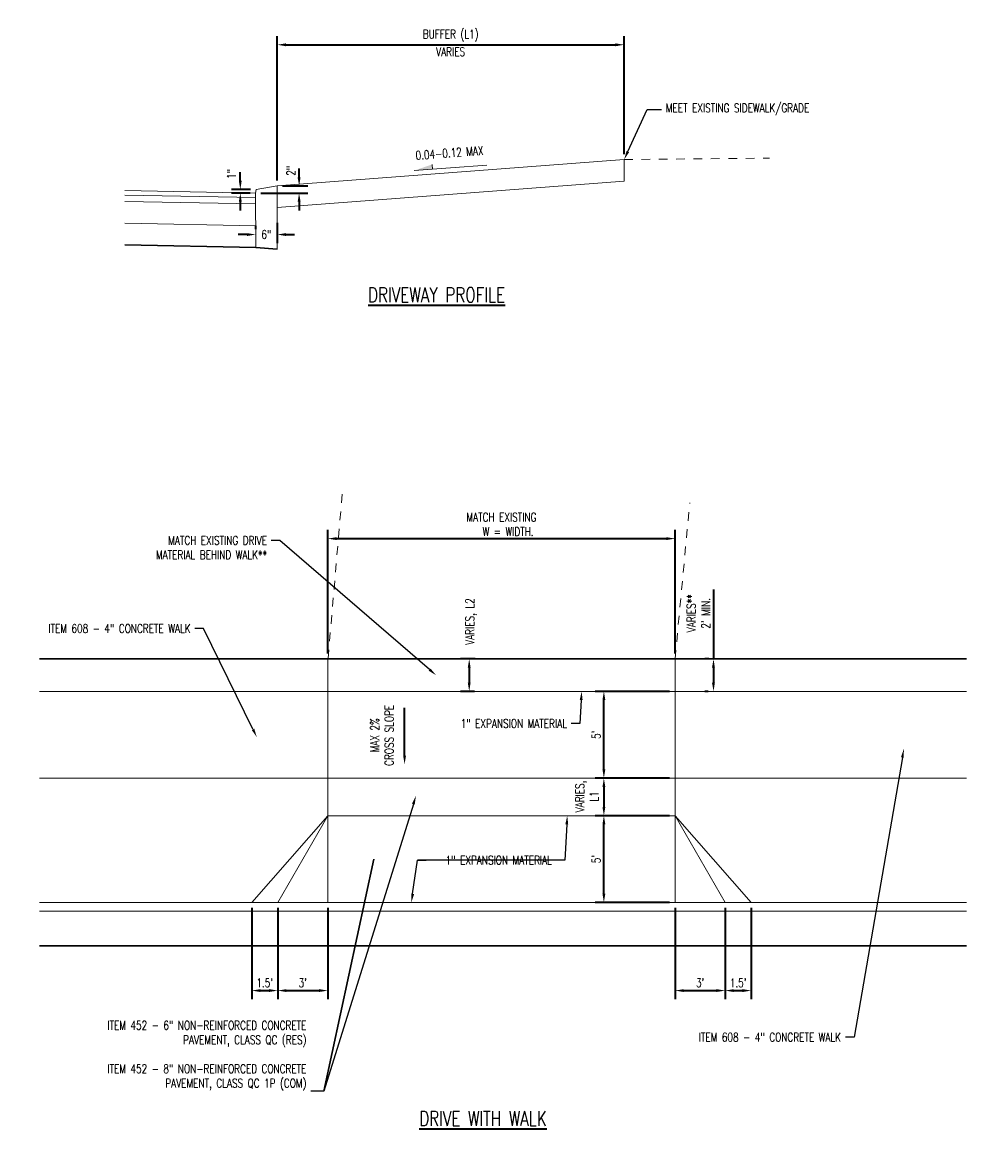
# Paper-space layout 'DETAILS' of a CAD drawing. Header units: feet. Extents: x -0.4 to 48.6, y -25.2 to 23.8.
# Tile 8 of 8: x 37.8 to 48.6, y 1.8 to 14.8. Entities that reach past the tile are written whole.
import ezdxf
from ezdxf import colors
from ezdxf.entities.mleader import LeaderData, LeaderLine
from ezdxf.math import Vec2, Vec3

# ---------------------------------------------------------------- set-up
doc = ezdxf.new("R2010")
doc.units = ezdxf.units.FT
doc.header["$MEASUREMENT"] = 0
doc.linetypes.add('DGN Style 2', pattern=[0.03928, 0.023568, -0.015712])
doc.linetypes.add('DGN Style 5', pattern=[0.027496, 0.011784, -0.015712])
for name, color, linetype, lineweight in [('C-ANNO', 2, 'Continuous', 35), ('C-ANNO-DIM', 2, 'Continuous', 35), ('PV_P_Curb', 230, 'Continuous', 13), ('PV_P_Drive', 250, 'Continuous', 13), ('PV_P_EOP', 7, 'Continuous', 30), ('PV_P_Walk', 204, 'Continuous', 13), ('PV_X_Driveway', 7, 'DGN Style 5', 0), ('RW_X_Fee_RW', 6, 'Continuous', 30), ('TX_P_1', 7, 'Continuous', 13), ('XS_P_Pavt_Surface', 212, 'Continuous', 13), ('XS_P_Subgrade', 4, 'Continuous', 30), ('XS_X_Ground_Line', 3, 'DGN Style 2', 13)]:
    doc.layers.add(name, color=color, linetype=linetype, lineweight=lineweight)
doc.styles.add('pdg', font='simplex.shx', dxfattribs={"width": 0.75})
doc.dimstyles.new('pdg', dxfattribs={"dimtxt": 0.1, "dimasz": 0.1, "dimexe": 0.1, "dimexo": 0.0625, "dimgap": 0.03, "dimtad": 1, "dimzin": 1, "dimdsep": 46, "dimtxsty": 'pdg', "dimcen": 0, "dimclrd": 256, "dimclre": 256, "dimclrt": 256, "dimaunit": 1, "dimadec": 0, "dimazin": 0, "dimtfac": 1, "dimtofl": 0, "dimtmove": 2, "dimatfit": 0, "dimfxl": 1, "dimtolj": 1, "dimtzin": 1, "dimlwd": -1, "dimlwe": -1, "dimarcsym": 2})

# ---------------------------------------------------------------- blocks, each defined once
blk = doc.blocks.new('SLOPEARROW')
at = {"layer": 'TX_P_1', "color": 1, "linetype": 'Continuous', "lineweight": 13}
for p, q in [((-0.42, -0.025), (0.42, 0.025)), ((-0.211, 0.043), (-0.21, -0.013))]:
    blk.add_line(p, q, dxfattribs=at)
blk.add_solid([(-0.21, -0.013), (-0.211, 0.043), (-0.42, -0.025)], dxfattribs=at)
blk = doc.blocks.new('*D138')
at = {"layer": 'C-ANNO-DIM', "linetype": 'Continuous', "transparency": 16777216}
for p, q in [((40.689, 13.007), (40.689, 14.671)), ((44.686, 13.311), (44.686, 14.671)), ((40.789, 14.571), (44.586, 14.571))]:
    blk.add_line(p, q, dxfattribs=at)
for points in [[(40.789, 14.587), (40.789, 14.554), (40.689, 14.571)], [(44.586, 14.587), (44.586, 14.554), (44.686, 14.571)]]:
    blk.add_solid(points, dxfattribs=at)
at = {"layer": 'Defpoints', "color": 0, "linetype": 'Continuous', "transparency": 16777216}
for p in [(44.686, 14.571), (44.686, 13.249), (40.689, 12.945)]:
    blk.add_point(p, dxfattribs=at)
at = {"layer": 'C-ANNO-DIM', "linetype": 'Continuous', "lineweight": 0, "transparency": 16777216, "char_height": 0.1, "attachment_point": 5, "style": 'pdg'}
for s, insert in [('\\A1;BUFFER (L1)', (42.687, 14.677)), ('\\A1;VARIES', (42.687, 14.491))]:
    blk.add_mtext(s, dxfattribs=dict(at, insert=insert))
blk = doc.blocks.new('*D139')
at = {"layer": 'C-ANNO-DIM', "linetype": 'Continuous', "transparency": 16777216}
for p, q in [((40.695, 4.628), (40.695, 3.576)), ((41.272, 4.628), (41.272, 3.576)), ((40.795, 3.676), (41.172, 3.676))]:
    blk.add_line(p, q, dxfattribs=at)
for points in [[(40.795, 3.693), (40.795, 3.66), (40.695, 3.676)], [(41.172, 3.693), (41.172, 3.66), (41.272, 3.676)]]:
    blk.add_solid(points, dxfattribs=at)
at = {"layer": 'Defpoints', "color": 0, "linetype": 'Continuous', "transparency": 16777216}
for p in [(40.695, 4.691), (41.272, 4.691), (41.272, 3.676)]:
    blk.add_point(p, dxfattribs=at)
at = {"layer": 'C-ANNO-DIM', "linetype": 'Continuous', "lineweight": 0, "transparency": 16777216, "insert": (40.983, 3.766), "char_height": 0.1, "attachment_point": 5, "style": 'pdg'}
blk.add_mtext("\\A1;3'", dxfattribs=at)
blk = doc.blocks.new('*D140')
at = {"layer": 'C-ANNO-DIM', "linetype": 'Continuous', "transparency": 16777216}
for p, q in [((45.21, 5.691), (44.352, 5.691)), ((44.452, 4.791), (44.452, 5.591)), ((45.21, 4.691), (44.352, 4.691))]:
    blk.add_line(p, q, dxfattribs=at)
for points in [[(44.436, 5.591), (44.469, 5.591), (44.452, 5.691)], [(44.436, 4.791), (44.469, 4.791), (44.452, 4.691)]]:
    blk.add_solid(points, dxfattribs=at)
at = {"layer": 'Defpoints', "color": 0, "linetype": 'Continuous', "transparency": 16777216}
for p in [(44.452, 5.691), (45.272, 5.691), (45.272, 4.691)]:
    blk.add_point(p, dxfattribs=at)
at = {"layer": 'C-ANNO-DIM', "linetype": 'Continuous', "lineweight": 0, "transparency": 16777216, "insert": (44.363, 5.191), "char_height": 0.1, "attachment_point": 5, "rotation": 90, "style": 'pdg'}
blk.add_mtext("\\A1;5'", dxfattribs=at)
blk = doc.blocks.new('*D141')
at = {"layer": 'C-ANNO-DIM', "linetype": 'Continuous', "transparency": 16777216}
for p, q in [((41.272, 7.559), (41.272, 8.982)), ((41.372, 8.882), (45.172, 8.882)), ((45.272, 7.559), (45.272, 8.982))]:
    blk.add_line(p, q, dxfattribs=at)
for points in [[(41.372, 8.899), (41.372, 8.866), (41.272, 8.882)], [(45.172, 8.899), (45.172, 8.866), (45.272, 8.882)]]:
    blk.add_solid(points, dxfattribs=at)
at = {"layer": 'Defpoints', "color": 0, "linetype": 'Continuous', "transparency": 16777216}
for p in [(45.272, 8.882), (41.272, 7.496), (45.272, 7.496)]:
    blk.add_point(p, dxfattribs=at)
at = {"layer": 'C-ANNO-DIM', "linetype": 'Continuous', "lineweight": 0, "transparency": 16777216, "insert": (43.272, 9.046), "char_height": 0.1, "attachment_point": 5, "style": 'pdg'}
blk.add_mtext('\\A1;MATCH EXISTING\\P   W = WIDTH.', dxfattribs=at)
blk = doc.blocks.new('*D142')
at = {"layer": 'C-ANNO-DIM', "linetype": 'Continuous', "transparency": 16777216}
for p, q in [((45.21, 7.123), (44.352, 7.123)), ((44.452, 6.223), (44.452, 7.023)), ((45.21, 6.123), (44.352, 6.123))]:
    blk.add_line(p, q, dxfattribs=at)
for points in [[(44.436, 7.023), (44.469, 7.023), (44.452, 7.123)], [(44.436, 6.223), (44.469, 6.223), (44.452, 6.123)]]:
    blk.add_solid(points, dxfattribs=at)
at = {"layer": 'Defpoints', "color": 0, "linetype": 'Continuous', "transparency": 16777216}
for p in [(44.452, 7.123), (45.272, 7.123), (45.272, 6.123)]:
    blk.add_point(p, dxfattribs=at)
at = {"layer": 'C-ANNO-DIM', "linetype": 'Continuous', "lineweight": 0, "transparency": 16777216, "insert": (44.363, 6.623), "char_height": 0.1, "attachment_point": 5, "rotation": 90, "style": 'pdg'}
blk.add_mtext("\\A1;5'", dxfattribs=at)
blk = doc.blocks.new('*D143')
at = {"layer": 'C-ANNO-DIM', "linetype": 'Continuous', "transparency": 16777216}
for p, q in [((44.521, 6.123), (44.352, 6.123)), ((44.452, 6.023), (44.452, 5.791)), ((44.521, 5.691), (44.352, 5.691))]:
    blk.add_line(p, q, dxfattribs=at)
for points in [[(44.436, 6.023), (44.469, 6.023), (44.452, 6.123)], [(44.436, 5.791), (44.469, 5.791), (44.452, 5.691)]]:
    blk.add_solid(points, dxfattribs=at)
at = {"layer": 'Defpoints', "color": 0, "linetype": 'Continuous', "transparency": 16777216}
for p in [(44.583, 6.123), (44.452, 5.691), (44.583, 5.691)]:
    blk.add_point(p, dxfattribs=at)
at = {"layer": 'C-ANNO-DIM', "linetype": 'Continuous', "lineweight": 0, "transparency": 16777216, "insert": (44.258, 5.912), "char_height": 0.1, "width": 0.23506, "attachment_point": 5, "rotation": 90, "style": 'pdg'}
blk.add_mtext('\\A1;VARIES, L1', dxfattribs=at)
blk = doc.blocks.new('*D144')
at = {"layer": 'C-ANNO-DIM', "linetype": 'Continuous', "transparency": 16777216}
for p, q in [((42.969, 7.496), (42.801, 7.496)), ((42.901, 7.396), (42.901, 7.223)), ((42.961, 7.123), (42.801, 7.123))]:
    blk.add_line(p, q, dxfattribs=at)
for points in [[(42.884, 7.396), (42.917, 7.396), (42.901, 7.496)], [(42.884, 7.223), (42.917, 7.223), (42.901, 7.123)]]:
    blk.add_solid(points, dxfattribs=at)
at = {"layer": 'Defpoints', "color": 0, "linetype": 'Continuous', "transparency": 16777216}
for p in [(43.032, 7.496), (42.901, 7.123), (43.023, 7.123)]:
    blk.add_point(p, dxfattribs=at)
at = {"layer": 'C-ANNO-DIM', "linetype": 'Continuous', "lineweight": 0, "transparency": 16777216, "insert": (42.924, 7.927), "char_height": 0.1, "attachment_point": 5, "rotation": 90, "style": 'pdg'}
blk.add_mtext('\\A1;VARIES, L2', dxfattribs=at)
blk = doc.blocks.new('*D145')
at = {"layer": 'C-ANNO-DIM', "linetype": 'Continuous', "transparency": 16777216}
for p, q in [((45.715, 8.295), (45.715, 7.496)), ((45.66, 7.496), (45.615, 7.496)), ((45.715, 7.396), (45.715, 7.223)), ((45.652, 7.123), (45.615, 7.123))]:
    blk.add_line(p, q, dxfattribs=at)
for points in [[(45.698, 7.396), (45.731, 7.396), (45.715, 7.496)], [(45.698, 7.223), (45.731, 7.223), (45.715, 7.123)]]:
    blk.add_solid(points, dxfattribs=at)
at = {"layer": 'Defpoints', "color": 0, "linetype": 'Continuous', "transparency": 16777216}
for p in [(45.723, 7.496), (45.715, 7.123), (45.715, 7.123)]:
    blk.add_point(p, dxfattribs=at)
at = {"layer": 'C-ANNO-DIM', "linetype": 'Continuous', "lineweight": 0, "transparency": 16777216, "insert": (45.542, 8.022), "char_height": 0.1, "attachment_point": 5, "rotation": 90, "style": 'pdg'}
blk.add_mtext("\\A1;VARIES**\\P2' MIN.", dxfattribs=at)
blk = doc.blocks.new('*D146')
at = {"layer": 'C-ANNO-DIM', "linetype": 'Continuous', "transparency": 16777216}
for p, q in [((40.689, 12.518), (40.689, 12.285)), ((40.341, 12.385), (40.241, 12.385)), ((40.441, 12.447), (40.441, 12.485)), ((40.789, 12.385), (40.889, 12.385))]:
    blk.add_line(p, q, dxfattribs=at)
for points in [[(40.341, 12.401), (40.341, 12.368), (40.441, 12.385)], [(40.789, 12.401), (40.789, 12.368), (40.689, 12.385)]]:
    blk.add_solid(points, dxfattribs=at)
at = {"layer": 'Defpoints', "color": 0, "linetype": 'Continuous', "transparency": 16777216}
for p in [(40.689, 12.581), (40.441, 12.385), (40.689, 12.385)]:
    blk.add_point(p, dxfattribs=at)
at = {"layer": 'C-ANNO-DIM', "linetype": 'Continuous', "lineweight": 0, "transparency": 16777216, "insert": (40.564, 12.386), "char_height": 0.1, "attachment_point": 5, "style": 'pdg'}
blk.add_mtext('\\A1;6"', dxfattribs=at)
blk = doc.blocks.new('*D147')
at = {"layer": 'C-ANNO-DIM', "linetype": 'Continuous', "transparency": 16777216}
for p, q in [((40.941, 13.045), (40.941, 13.145)), ((40.751, 12.945), (41.041, 12.945)), ((40.501, 12.862), (41.041, 12.862)), ((40.941, 12.762), (40.941, 12.662))]:
    blk.add_line(p, q, dxfattribs=at)
for points in [[(40.924, 13.045), (40.958, 13.045), (40.941, 12.945)], [(40.924, 12.762), (40.958, 12.762), (40.941, 12.862)]]:
    blk.add_solid(points, dxfattribs=at)
at = {"layer": 'Defpoints', "color": 0, "linetype": 'Continuous', "transparency": 16777216}
for p in [(40.689, 12.945), (40.438, 12.862), (40.941, 12.862)]:
    blk.add_point(p, dxfattribs=at)
at = {"layer": 'C-ANNO-DIM', "linetype": 'Continuous', "lineweight": 0, "transparency": 16777216, "insert": (40.847, 13.12), "char_height": 0.1, "attachment_point": 5, "rotation": 90, "style": 'pdg'}
blk.add_mtext('\\A1;2"', dxfattribs=at)
blk = doc.blocks.new('*D148')
at = {"layer": 'C-ANNO-DIM', "linetype": 'Continuous', "transparency": 16777216}
for p, q in [((40.264, 13.004), (40.264, 13.104)), ((40.383, 12.904), (40.164, 12.904)), ((40.376, 12.862), (40.164, 12.862)), ((40.264, 12.762), (40.264, 12.662))]:
    blk.add_line(p, q, dxfattribs=at)
for points in [[(40.247, 13.004), (40.28, 13.004), (40.264, 12.904)], [(40.247, 12.762), (40.28, 12.762), (40.264, 12.862)]]:
    blk.add_solid(points, dxfattribs=at)
at = {"layer": 'Defpoints', "color": 0, "linetype": 'Continuous', "transparency": 16777216}
for p in [(40.445, 12.904), (40.264, 12.862), (40.438, 12.862)]:
    blk.add_point(p, dxfattribs=at)
at = {"layer": 'C-ANNO-DIM', "linetype": 'Continuous', "lineweight": 0, "transparency": 16777216, "insert": (40.161, 13.083), "char_height": 0.1, "attachment_point": 5, "rotation": 90, "style": 'pdg'}
blk.add_mtext('\\A1;1"', dxfattribs=at)
blk = doc.blocks.new('*D149')
at = {"layer": 'C-ANNO-DIM', "linetype": 'Continuous', "transparency": 16777216}
for p, q in [((45.272, 4.628), (45.272, 3.576)), ((45.849, 4.628), (45.849, 3.576)), ((45.372, 3.676), (45.749, 3.676))]:
    blk.add_line(p, q, dxfattribs=at)
for points in [[(45.372, 3.693), (45.372, 3.66), (45.272, 3.676)], [(45.749, 3.693), (45.749, 3.66), (45.849, 3.676)]]:
    blk.add_solid(points, dxfattribs=at)
at = {"layer": 'Defpoints', "color": 0, "linetype": 'Continuous', "transparency": 16777216}
for p in [(45.272, 4.691), (45.849, 4.691), (45.849, 3.676)]:
    blk.add_point(p, dxfattribs=at)
at = {"layer": 'C-ANNO-DIM', "linetype": 'Continuous', "lineweight": 0, "transparency": 16777216, "insert": (45.561, 3.766), "char_height": 0.1, "attachment_point": 5, "style": 'pdg'}
blk.add_mtext("\\A1;3'", dxfattribs=at)
blk = doc.blocks.new('*D150')
at = {"layer": 'C-ANNO-DIM', "linetype": 'Continuous', "transparency": 16777216}
for p, q in [((40.395, 4.628), (40.395, 3.576)), ((40.695, 4.628), (40.695, 3.576)), ((40.495, 3.676), (40.595, 3.676))]:
    blk.add_line(p, q, dxfattribs=at)
for points in [[(40.495, 3.693), (40.495, 3.66), (40.395, 3.676)], [(40.595, 3.693), (40.595, 3.66), (40.695, 3.676)]]:
    blk.add_solid(points, dxfattribs=at)
at = {"layer": 'Defpoints', "color": 0, "linetype": 'Continuous', "transparency": 16777216}
for p in [(40.395, 4.691), (40.695, 4.691), (40.695, 3.676)]:
    blk.add_point(p, dxfattribs=at)
at = {"layer": 'C-ANNO-DIM', "linetype": 'Continuous', "lineweight": 0, "transparency": 16777216, "insert": (40.545, 3.766), "char_height": 0.1, "attachment_point": 5, "style": 'pdg'}
blk.add_mtext("\\A1;1.5'", dxfattribs=at)
blk = doc.blocks.new('*D151')
at = {"layer": 'C-ANNO-DIM', "linetype": 'Continuous', "transparency": 16777216}
for p, q in [((45.849, 4.628), (45.849, 3.576)), ((46.149, 4.628), (46.149, 3.576)), ((45.949, 3.676), (46.049, 3.676))]:
    blk.add_line(p, q, dxfattribs=at)
for points in [[(45.949, 3.693), (45.949, 3.66), (45.849, 3.676)], [(46.049, 3.693), (46.049, 3.66), (46.149, 3.676)]]:
    blk.add_solid(points, dxfattribs=at)
at = {"layer": 'Defpoints', "color": 0, "linetype": 'Continuous', "transparency": 16777216}
for p in [(45.849, 4.691), (46.149, 4.691), (46.149, 3.676)]:
    blk.add_point(p, dxfattribs=at)
at = {"layer": 'C-ANNO-DIM', "linetype": 'Continuous', "lineweight": 0, "transparency": 16777216, "insert": (45.999, 3.766), "char_height": 0.1, "attachment_point": 5, "style": 'pdg'}
blk.add_mtext("\\A1;1.5'", dxfattribs=at)

psp = doc.layouts.new('DETAILS')

# ---------------------------------------------------------------- linework, layer by layer
at = {"layer": 'C-ANNO-DIM', "linetype": 'Continuous'}
psp.add_line((42.156, 6.383), (42.156, 6.935), dxfattribs=at)
psp.add_solid([(42.14, 6.383), (42.173, 6.383), (42.156, 6.283)], dxfattribs=at)
at = {"layer": 'PV_P_Curb'}
for p, q in [((40.445, 12.904), (40.438, 12.862)), ((40.689, 12.217), (40.689, 12.945)), ((37.949, 4.691), (48.628, 4.691)), ((37.949, 4.591), (48.628, 4.591))]:
    psp.add_line(p, q, dxfattribs=at)
at = {"layer": 'PV_P_Curb', "flags": 128}
for points in [[(40.689, 12.945), (40.445, 12.904)], [(40.438, 12.862), (40.443, 12.237)]]:
    psp.add_lwpolyline(points, dxfattribs=at)
at = {"layer": 'PV_P_Drive'}
for p, q in [((40.689, 12.945), (44.686, 13.249)), ((44.686, 13.249), (44.686, 12.999)), ((40.689, 12.695), (44.686, 12.999)), ((41.272, 4.691), (41.272, 7.496)), ((45.272, 7.496), (41.272, 7.496)), ((45.272, 4.691), (45.272, 7.496)), ((40.395, 4.691), (41.272, 5.691)), ((40.695, 4.691), (41.272, 5.691)), ((41.272, 5.691), (45.272, 5.691)), ((45.849, 4.691), (45.272, 5.691)), ((46.149, 4.691), (45.272, 5.691)), ((40.695, 4.691), (40.395, 4.691)), ((40.695, 4.691), (41.272, 4.691)), ((41.272, 4.691), (45.272, 4.691)), ((45.272, 4.691), (45.849, 4.691)), ((45.849, 4.691), (46.149, 4.691))]:
    psp.add_line(p, q, dxfattribs=at)
at = {"layer": 'PV_P_EOP'}
psp.add_line((37.949, 4.191), (48.628, 4.191), dxfattribs=at)
at = {"layer": 'PV_P_Walk'}
for p, q in [((37.949, 7.123), (48.628, 7.123)), ((37.949, 6.123), (48.628, 6.123))]:
    psp.add_line(p, q, dxfattribs=at)
at = {"layer": 'PV_P_Walk', "color": 120}
for p, q in [((41.272, 6.123), (41.272, 7.123)), ((45.272, 6.123), (45.272, 7.123))]:
    psp.add_line(p, q, dxfattribs=at)
at = {"layer": 'PV_X_Driveway'}
for p, q in [((41.438, 9.394), (41.272, 7.475)), ((45.272, 7.496), (45.442, 9.294))]:
    psp.add_line(p, q, dxfattribs=at)
at = {"layer": 'RW_X_Fee_RW'}
psp.add_line((37.949, 7.496), (48.628, 7.496), dxfattribs=at)
at = {"layer": 'XS_P_Pavt_Surface'}
psp.add_line((38.935, 12.892), (40.438, 12.862), dxfattribs=at)
at = {"layer": 'XS_P_Pavt_Surface', "linetype": 'Continuous', "lineweight": 0}
for p, q in [((38.935, 12.84), (40.439, 12.81)), ((38.935, 12.767), (40.439, 12.737)), ((38.935, 12.517), (40.441, 12.487))]:
    psp.add_line(p, q, dxfattribs=at)
at = {"layer": 'XS_P_Subgrade'}
for p, q in [((38.935, 12.267), (40.443, 12.237)), ((40.443, 12.237), (40.689, 12.217))]:
    psp.add_line(p, q, dxfattribs=at)
at = {"layer": 'XS_X_Ground_Line', "flags": 128}
psp.add_lwpolyline([(44.686, 13.249), (46.359, 13.265)], dxfattribs=at)

# ---------------------------------------------------------------- block references
at = {"layer": 'TX_P_1', "color": 1, "linetype": 'Continuous', "lineweight": 13, "rotation": 0.8755780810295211}
psp.add_blockref('SLOPEARROW', (42.686, 13.153), dxfattribs=at)

# ---------------------------------------------------------------- texts
at = {"layer": 'C-ANNO', "insert": (42.279, 13.345), "char_height": 0.1, "attachment_point": 1, "rotation": 4.3473, "line_spacing_factor": 0.61604, "style": 'pdg'}
psp.add_mtext('0.04-0.12 MAX', dxfattribs=at)
at = {"layer": 'C-ANNO', "char_height": 0.17, "width": 1.79393, "attachment_point": 1, "style": 'pdg'}
for s, insert in [('{\\LDRIVEWAY PROFILE}', (41.735, 11.775)), ('{\\LDRIVE WITH WALK}', (42.324, 2.288))]:
    psp.add_mtext(s, dxfattribs=dict(at, insert=insert))
at = {"layer": 'C-ANNO-DIM', "linetype": 'Continuous', "lineweight": 0, "insert": (41.895, 6.616), "char_height": 0.1, "width": 0.82269, "attachment_point": 5, "rotation": 90, "style": 'pdg'}
psp.add_mtext('\\A1;MAX 2% CROSS SLOPE', dxfattribs=at)

# ---------------------------------------------------------------- dimensions: what is measured, and where the dimension line sits
at = {"layer": 'C-ANNO-DIM', "color": 9, "linetype": 'Continuous', "lineweight": 0}
for base, p1, p2, text, picture, middle in [((44.686, 14.571), (40.689, 12.945), (44.686, 13.249), 'BUFFER (L1)\\XVARIES', '*D138', (42.687, 14.571)), ((45.272, 8.882), (41.272, 7.496), (45.272, 7.496), 'MATCH EXISTING\\P   W = WIDTH.', '*D141', (43.272, 9.046)), ((40.695, 3.676), (40.395, 4.691), (40.695, 4.691), "1.5'", '*D150', (40.545, 3.766)), ((41.272, 3.676), (40.695, 4.691), (41.272, 4.691), "3'", '*D139', (40.983, 3.766)), ((45.849, 3.676), (45.272, 4.691), (45.849, 4.691), "3'", '*D149', (45.561, 3.766)), ((46.149, 3.676), (45.849, 4.691), (46.149, 4.691), "1.5'", '*D151', (45.999, 3.766))]:
    dim = psp.add_linear_dim(base=base, p1=p1, p2=p2, text=text, dimstyle='pdg', dxfattribs=at)
    dim.commit()
    dim.dimension.update_dxf_attribs({"geometry": picture, "text_midpoint": middle})
for base, p1, p2, angle, text, picture, middle in [((40.941, 12.862), (40.689, 12.945), (40.438, 12.862), 90, '2"', '*D147', (40.847, 13.12)), ((40.264, 12.862), (40.445, 12.904), (40.438, 12.862), 90, '1"', '*D148', (40.161, 13.083)), ((42.901, 7.123), (43.032, 7.496), (43.023, 7.123), 270, 'VARIES, L2', '*D144', (42.924, 7.927)), ((44.452, 5.691), (44.583, 6.123), (44.583, 5.691), 270, 'VARIES, L1', '*D143', (44.258, 5.912))]:
    dim = psp.add_linear_dim(base=base, p1=p1, p2=p2, angle=angle, text=text, dimstyle='pdg', dxfattribs=at)
    dim.commit()
    dim.dimension.update_dxf_attribs({"geometry": picture, "text_midpoint": middle, "dimtype": 160})
dim = psp.add_linear_dim(base=(40.689, 12.385), p1=(40.441, 12.385), p2=(40.689, 12.581), text='6"', dimstyle='pdg', dxfattribs=at)
dim.commit()
dim.dimension.update_dxf_attribs({"geometry": '*D146', "text_midpoint": (40.564, 12.386), "dimtype": 160})
dim = psp.add_linear_dim(base=(45.715, 7.123), p1=(45.723, 7.496), p2=(45.715, 7.123), angle=270, text="VARIES**\\P2' MIN.", dimstyle='pdg', override={"dimtmove": 1}, dxfattribs=at)
dim.commit()
dim.dimension.update_dxf_attribs({"geometry": '*D145', "text_midpoint": (45.577, 8.022), "dimtype": 160})
for base, p1, p2, picture, middle in [((44.452, 7.123), (45.272, 6.123), (45.272, 7.123), '*D142', (44.363, 6.623)), ((44.452, 5.691), (45.272, 4.691), (45.272, 5.691), '*D140', (44.363, 5.191))]:
    dim = psp.add_linear_dim(base=base, p1=p1, p2=p2, angle=90, text="5'", dimstyle='pdg', dxfattribs=at)
    dim.commit()
    dim.dimension.update_dxf_attribs({"geometry": picture, "text_midpoint": middle})

# ---------------------------------------------------------------- leaders
at = {"layer": 'C-ANNO'}
ml = psp.add_multileader_mtext('Standard', dxfattribs=at)
ml.set_content('MEET EXISTING SIDEWALK/GRADE', color=256, style='pdg')
ml.set_leader_properties()
ml.build(insert=Vec2(0, 0))
ml.multileader.update_dxf_attribs({"dogleg_length": 0.1, "arrow_head_size": 0.1})
ctx = ml.context
ctx.base_point, ctx.char_height, ctx.arrow_head_size, ctx.landing_gap_size, ctx.plane_origin = Vec3(45.116, 13.827), 0.1, 0.1, 0.05, Vec3(44.709, 14.945)
notes = []
notes.append((ctx, [(0, (1, 1, 0), (45.016, 13.827), (1, 0), 0.1, [(0, [(44.686, 13.249), (44.951, 13.826)], 0, [])])]))
ctx.mtext.insert, ctx.mtext.flow_direction = Vec3(45.166, 13.893), 5
ml = psp.add_multileader_mtext('Standard', dxfattribs=at)
ml.set_content('MATCH EXISTING DRIVE\\PMATERIAL BEHIND WALK**', color=256, style='pdg')
ml.set_leader_properties()
ml.build(insert=Vec2(0, 0))
ml.multileader.update_dxf_attribs({"dogleg_length": 0.1, "arrow_head_size": 0.1})
ctx = ml.context
ctx.base_point, ctx.char_height, ctx.arrow_head_size, ctx.landing_gap_size, ctx.plane_origin = Vec3(39.05, 8.862), 0.1, 0.1, 0.05, Vec3(42.651, 8.558)
ctx.text_align_type = 2
notes.append((ctx, [(0, (1, 1, 0), (40.721, 8.862), (-1, 0), 0.1, [(0, [(42.52, 7.308), (40.721, 8.862)], 0, [])])]))
ctx.mtext.insert, ctx.mtext.alignment, ctx.mtext.flow_direction = Vec3(40.571, 8.912), 3, 5
ml = psp.add_multileader_mtext('Standard', dxfattribs=at)
ml.set_content('ITEM 608 - 4" CONCRETE WALK', color=256, style='pdg')
ml.set_leader_properties()
ml.build(insert=Vec2(0, 0))
ml.multileader.update_dxf_attribs({"dogleg_length": 0.1, "arrow_head_size": 0.1})
ctx = ml.context
ctx.base_point, ctx.char_height, ctx.arrow_head_size, ctx.landing_gap_size, ctx.plane_origin = Vec3(37.766, 7.847), 0.1, 0.1, 0.05, Vec3(40.585, 7.847)
ctx.text_align_type = 2
notes.append((ctx, [(0, (1, 1, 0), (39.841, 7.847), (-1, 0), 0.1, [(0, [(40.454, 6.596), (39.841, 7.847)], 0, [])])]))
ctx.mtext.insert, ctx.mtext.alignment, ctx.mtext.flow_direction = Vec3(39.691, 7.897), 3, 5
ml = psp.add_multileader_mtext('Standard', dxfattribs=at)
ml.set_content('1" EXPANSION MATERIAL', color=256, style='pdg')
ml.set_leader_properties()
ml.build(insert=Vec2(0, 0))
ml.multileader.update_dxf_attribs({"dogleg_length": 0.1, "arrow_head_size": 0.1})
ctx = ml.context
ctx.base_point, ctx.char_height, ctx.arrow_head_size, ctx.landing_gap_size, ctx.plane_origin = Vec3(42.58, 6.752), 0.1, 0.1, 0.05, Vec3(46.434, 5.744)
ctx.text_align_type = 2
notes.append((ctx, [(0, (1, 1, 0), (44.177, 6.752), (-1, 0), 0.1, [(0, [(44.196, 7.123), (44.177, 6.752)], 0, [])])]))
ctx.mtext.insert, ctx.mtext.alignment, ctx.mtext.flow_direction = Vec3(44.027, 6.802), 3, 5
ml = psp.add_multileader_mtext('Standard', dxfattribs=at)
ml.set_content('ITEM 608 - 4" CONCRETE WALK', color=256, style='pdg')
ml.set_leader_properties()
ml.build(insert=Vec2(0, 0))
ml.multileader.update_dxf_attribs({"dogleg_length": 0.1, "arrow_head_size": 0.1})
ctx = ml.context
ctx.base_point, ctx.char_height, ctx.arrow_head_size, ctx.landing_gap_size, ctx.plane_origin = Vec3(45.259, 3.139), 0.1, 0.1, 0.05, Vec3(48.078, 3.139)
ctx.text_align_type = 2
notes.append((ctx, [(0, (1, 1, 0), (47.334, 3.139), (-1, 0), 0.1, [(0, [(47.908, 6.46), (47.334, 3.139)], 0, [])])]))
ctx.mtext.insert, ctx.mtext.alignment, ctx.mtext.flow_direction = Vec3(47.184, 3.189), 3, 5
ml = psp.add_multileader_mtext('Standard', dxfattribs=at)
ml.set_content('ITEM 452 - 6" NON-REINFORCED CONCRETE PAVEMENT, CLASS QC (RES)\\P\\PITEM 452 - 8" NON-REINFORCED CONCRETE PAVEMENT, CLASS QC 1P (COM)', color=256, style='pdg')
ml.set_leader_properties()
ml.build(insert=Vec2(0, 0))
ml.multileader.update_dxf_attribs({"text_right_attachment_type": 3, "dogleg_length": 0.1, "arrow_head_size": 0.1})
ctx = ml.context
ctx.base_point, ctx.char_height, ctx.arrow_head_size, ctx.landing_gap_size, ctx.plane_origin = Vec3(38.383, 3.259), 0.1, 0.1, 0.05, Vec3(41.889, 2.659)
ctx.right_attachment, ctx.text_align_type = 3, 2
notes.append((ctx, [(0, (1, 1, 0), (41.227, 2.516), (-1, 0), 0.151, [(1, [(42.287, 5.919), (41.227, 2.516), (41.802, 5.189)], 0, [])])]))
ctx.mtext.insert, ctx.mtext.width, ctx.mtext.alignment, ctx.mtext.flow_direction = Vec3(41.026, 3.326), 2.80071, 3, 5
ml = psp.add_multileader_mtext('Standard', dxfattribs=at)
ml.set_content('1" EXPANSION MATERIAL', color=256, style='pdg')
ml.set_leader_properties()
ml.build(insert=Vec2(0, 0))
ml.multileader.update_dxf_attribs({"dogleg_length": 0.1, "arrow_head_size": 0.1})
ctx = ml.context
ctx.base_point, ctx.char_height, ctx.arrow_head_size, ctx.landing_gap_size, ctx.plane_origin = Vec3(42.406, 5.179), 0.1, 0.1, 0.05, Vec3(46.26, 4.171)
ctx.text_align_type = 2
notes.append((ctx, [(1, (1, 1, 0), (42.306, 5.179), (1, 0), 0.1, [(0, [(44.03, 5.691), (44.003, 5.179)], 0, []), (1, [(42.235, 4.691)], 0, [])])]))
ctx.mtext.insert, ctx.mtext.alignment, ctx.mtext.flow_direction = Vec3(43.853, 5.229), 3, 5
for ctx, leaders in notes:
    for number, flags, end, landing, length, lines in leaders:
        leader = LeaderData()
        leader.index, (leader.has_last_leader_line, leader.has_dogleg_vector, leader.attachment_direction) = number, flags
        leader.last_leader_point, leader.dogleg_vector, leader.dogleg_length = Vec3(end), Vec3(landing), length
        for number, points, colour, breaks in lines:
            line = LeaderLine()
            line.index, line.vertices, line.color, line.breaks = number, Vec3.list(points), colors.encode_raw_color(colour), breaks
            leader.lines.append(line)
        ctx.leaders.append(leader)

doc.saveas('drawing.dxf')
